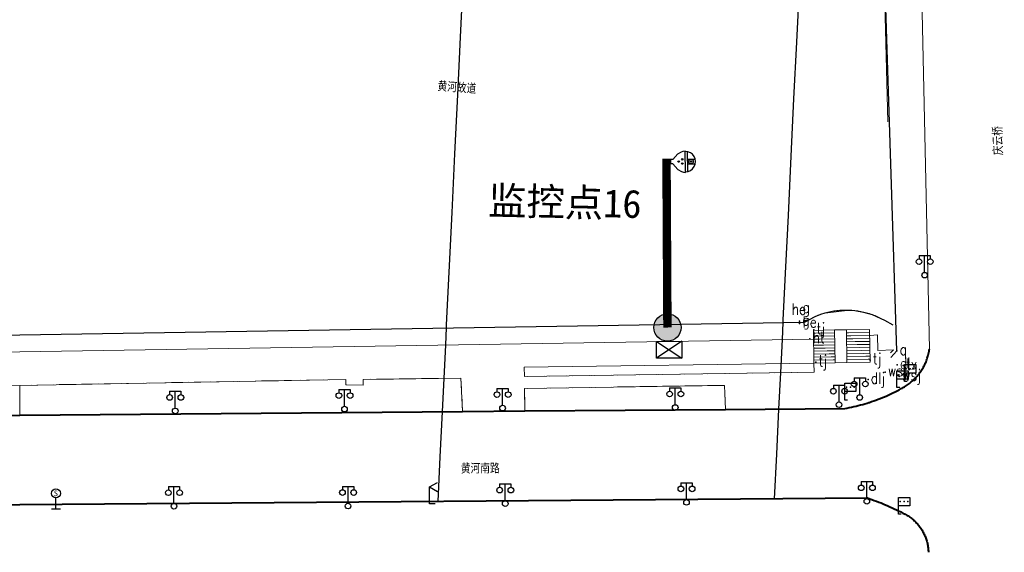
# Model space of a CAD drawing. Extents: x 39527407 to 39530665, y 3786466 to 3790957.
# Tile 73 of 113: x 39528326 to 39528501, y 3790150 to 3790245. Entities that reach past the tile are written whole.
import ezdxf
from ezdxf.enums import TextEntityAlignment as Align

# ---------------------------------------------------------------- set-up
doc = ezdxf.new("R2010")
doc.units = 0
doc.header["$PDSIZE"] = 0.2
doc.linetypes.add('X0', pattern=[4, 3, -1])
doc.layers.get('0').update_dxf_attribs({"linetype": 'CONTINUOUS'})
for name, color, linetype in [('04-安保监控', 4, 'CONTINUOUS'), ('DLSS', 4, 'CONTINUOUS'), ('DMTZ', 3, 'CONTINUOUS'), ('JCDL_JMDD_F', 231, 'CONTINUOUS'), ('JCDL_JMDX_F', 231, 'CONTINUOUS'), ('JCDL_JTD_F', 100, 'CONTINUOUS'), ('JCDL_JTX_F', 100, 'CONTINUOUS'), ('JCDL_SXX_F', 5, 'CONTINUOUS'), ('JCDL_ZBM', 3, 'CONTINUOUS'), ('zdh', 7, 'CONTINUOUS'), ('断面线', 2, 'CONTINUOUS'), ('水面监控', 7, 'CONTINUOUS')]:
    doc.layers.add(name, color=color, linetype=linetype)
for name, color, linetype, lineweight in [('JCDL_JMDX', 1, 'CONTINUOUS', 0), ('JCDL_SXX', 5, 'CONTINUOUS', 0), ('JCDL_ZBX_F', 7, 'CONTINUOUS', 0), ('TEXTL_ZJ', 7, 'CONTINUOUS', 0)]:
    doc.layers.add(name, color=color, linetype=linetype, lineweight=lineweight)
doc.styles.add('HT', font='simhei.ttf')
doc.styles.add('HZ', font='rs', dxfattribs={"width": 0.8, "bigfont": 'hztxt'})
doc.styles.get("Standard").update_dxf_attribs({"font": 'txt', "width": 1.1})
doc.linetypes.add('10422', pattern='A,2,[150,AAA.SHX,S=1,R=0,X=0,Y=1],2,[177,AAA.SHX,S=1,R=0,X=0,Y=0.8],1e-09', length=4)
doc.linetypes.add('X19', pattern='A,4.5,[145,symbolx.shx,S=1,R=0,X=0,Y=1],4.5,-0.5,[146,symbolx.shx,S=1,R=0,X=0,Y=0],-0.5', length=10)
doc.linetypes.add('X65', pattern='A,1,[158,symbolx.shx,S=1,R=0,X=0,Y=0],2,[151,symbolx.shx,S=1,R=0,X=0,Y=3],2,[145,symbolx.shx,S=1,R=0,X=0,Y=0],0,[158,symbolx.shx,S=1,R=0,X=0,Y=0],2,[151,symbolx.shx,S=1,R=0,X=0,Y=3],2,[158,symbolx.shx,S=1,R=0,X=0,Y=0],0.5,-0.5,[146,symbolx.shx,S=1,R=0,X=0,Y=0],-0.5,0.5,[151,symbolx.shx,S=1,R=0,X=0,Y=3],1', length=12)

# ---------------------------------------------------------------- blocks, each defined once
blk = doc.blocks.new('4563000')
at = {"color": 0}
for p, q in [((0, 0), (0, 3)), ((1, 0), (0, 0))]:
    blk.add_line(p, q, dxfattribs=at)
at = {"color": 0, "linetype": 'Continuous', "flags": 128}
for points in [[(0, 3), (1.39, 3.8)], [(0, 3), (1.39, 2.2)]]:
    blk.add_lwpolyline(points, dxfattribs=at)
blk = doc.blocks.new('3816000')
at = {"color": 0}
blk.add_line((0, 0), (0, 2), dxfattribs=at)
at = {"color": 0, "flags": 128}
blk.add_lwpolyline([(0.8, 0), (-0.8, 0)], dxfattribs=at)
at = {"color": 0, "linetype": 'Continuous'}
blk.add_circle((0, 2.8), 0.8, dxfattribs=at)
at = {"color": 0, "insert": (0, 2.8), "char_height": 1, "attachment_point": 5}
blk.add_mtext('S', dxfattribs=at)
blk = doc.blocks.new('3521000')
at = {"color": 0}
for p, q in [((-1, 3.5), (1, 3.5)), ((0, 0.5), (0, 3.5))]:
    blk.add_line(p, q, dxfattribs=at)
at = {"color": 0, "linetype": 'Continuous', "flags": 128}
for points in [[(-1, 3.5), (-1, 2.9)], [(1, 3.5), (1, 2.9)]]:
    blk.add_lwpolyline(points, dxfattribs=at)
at = {"color": 0}
for centre in [(-1, 2.4), (1, 2.4), (0, 0)]:
    blk.add_circle(centre, 0.5, dxfattribs=at)
blk = doc.blocks.new('3812000')
at = {"color": 0, "linetype": 'Continuous'}
for p, q in [((0, 3), (2, 3)), ((0, 0), (0, 3)), ((2, 3), (2, 1.5)), ((2, 1.5), (0, 1.5)), ((0.5, 0), (0, 0))]:
    blk.add_line(p, q, dxfattribs=at)
for p in [(0.31, 2.28), (1.01, 2.28), (1.67, 2.27)]:
    blk.add_point(p, dxfattribs=at)
blk = doc.blocks.new('A$C645879D4')
at = {"layer": '04-安保监控'}
h = blk.add_hatch(color=256, dxfattribs=at)
edge = h.paths.add_edge_path()
edge.add_arc((404, 404), 404, 0, 360)
blk.add_circle((404, 404), 404, dxfattribs=at)
blk = doc.blocks.new('A$C2CD672AE')
at = {"layer": '04-安保监控', "color": 6}
for p, q in [((3.16, 8.38), (1.14, 6.57)), ((3.16, 8.38), (3.16, 9.15)), ((3.16, 9.15), (4.84, 9.15)), ((4.84, 8.38), (4.84, 9.15)), ((4.84, 8.38), (6.85, 6.57)), ((0.1, 4.53), (0, 3.79)), ((0, 3.79), (8, 3.79)), ((0.34, 5.24), (0.1, 4.53)), ((1.14, 6.57), (0.34, 5.24)), ((6.85, 6.57), (7.66, 5.24)), ((7.66, 5.24), (7.9, 4.53)), ((7.9, 4.53), (8, 3.79)), ((0.31, 2.95), (7.69, 2.95)), ((3.16, 2.95), (3.16, 0.09)), ((4.84, 2.95), (4.84, 0.09))]:
    blk.add_line(p, q, dxfattribs=at)
for centre, major_axis, start_param, end_param in [((4, 3.79), (2.68, 2.68), 2.356194, 5.497787), ((3.26, 4.93), (0.188, 0.188), 6.28318530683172, 12.5663706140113), ((4.02, 6.27), (0.188, 0.188), 3.141593, 9.424778), ((4.85, 4.94), (0.188, 0.188), 3.141593, 9.424778), ((4, 1.71), (0.595, 0.595), 5.497787, 11.780972), ((4, 1.71), (0.161, 0.161), 5.497787, 11.780972)]:
    blk.add_ellipse(centre, major_axis=major_axis, ratio=1, start_param=start_param, end_param=end_param, dxfattribs=at)
for points in [[(3.03, 5.07), (3.49, 5.07), (2.99, 4.93), (3.52, 4.93)], [(3.03, 4.8), (3.49, 4.8), (2.99, 4.93), (3.52, 4.93)], [(3.12, 5.16), (3.39, 5.16), (3.03, 5.07), (3.49, 5.07)], [(3.12, 4.7), (3.39, 4.7), (3.03, 4.8), (3.49, 4.8)], [(3.26, 5.2), (3.26, 5.2), (3.12, 5.16), (3.39, 5.16)], [(3.26, 4.67), (3.26, 4.67), (3.12, 4.7), (3.39, 4.7)], [(3.79, 6.4), (4.25, 6.4), (3.76, 6.27), (4.29, 6.27)], [(3.79, 6.13), (4.25, 6.14), (3.76, 6.27), (4.29, 6.27)], [(3.89, 6.5), (4.16, 6.5), (3.79, 6.4), (4.25, 6.4)], [(3.89, 6.04), (4.16, 6.04), (3.79, 6.13), (4.25, 6.14)], [(4.02, 6.53), (4.02, 6.53), (3.89, 6.5), (4.16, 6.5)], [(4.02, 6), (4.02, 6), (3.89, 6.04), (4.16, 6.04)], [(4.62, 5.07), (5.08, 5.07), (4.59, 4.94), (5.12, 4.94)], [(4.62, 4.8), (5.09, 4.81), (4.59, 4.94), (5.12, 4.94)], [(4.72, 5.17), (4.99, 5.17), (4.62, 5.07), (5.08, 5.07)], [(4.72, 4.71), (4.99, 4.71), (4.62, 4.8), (5.09, 4.81)], [(4.85, 5.2), (4.85, 5.2), (4.72, 5.17), (4.99, 5.17)], [(4.86, 4.67), (4.86, 4.67), (4.72, 4.71), (4.99, 4.71)]]:
    blk.add_solid(points, dxfattribs=at)
blk = doc.blocks.new('A$C30C14BCC')
at = {"layer": '04-安保监控', "color": 2}
for p, q in [((0, 600), (400, 0)), ((0, 0), (400, 600))]:
    blk.add_line(p, q, dxfattribs=at)
at = {"layer": '04-安保监控', "color": 2, "ltscale": 12}
blk.add_lwpolyline([(0, 600), (400, 600), (400, 0), (0, 0)], close=True, dxfattribs=at)

msp = doc.modelspace()

# ---------------------------------------------------------------- linework, layer by layer
at = {"layer": 'DLSS', "linetype": 'Continuous'}
for q in [(39528479.71847, 3790262.86141, -38.58), (39528481.13456, 3790184.69678, -38.58)]:
    msp.add_line((39528482.22847, 3790185.86441, -38.58), q, dxfattribs=at)
at = {"layer": 'DLSS', "linetype": 'Continuous', "lineweight": 40}
for p, q in [((39528326.23647, 3790158.50795, -38.58), (39528476.98246, 3790159.69241, -38.58)), ((39528476.98246, 3790159.69241, -38.58), (39528477.38996, 3790159.55656, -38.58)), ((39528477.38996, 3790159.55656, -38.58), (39528477.79588, 3790159.41607, -38.58)), ((39528477.79588, 3790159.41607, -38.58), (39528478.2003, 3790159.27132, -38.58)), ((39528478.2003, 3790159.27132, -38.58), (39528478.60317, 3790159.12232, -38.58)), ((39528478.60317, 3790159.12232, -38.58), (39528479.00446, 3790158.9691, -38.58)), ((39528479.00446, 3790158.9691, -38.58), (39528479.40412, 3790158.81166, -38.58)), ((39528479.40412, 3790158.81166, -38.58), (39528479.80209, 3790158.65003, -38.58)), ((39528479.80209, 3790158.65003, -38.58), (39528480.03346, 3790158.5534, -38.58)), ((39528480.03346, 3790158.5534, -38.58), (39528480.19835, 3790158.48422, -38.58)), ((39528480.19835, 3790158.48422, -38.58), (39528480.59283, 3790158.31426, -38.58)), ((39528480.59283, 3790158.31426, -38.58), (39528480.98551, 3790158.14016, -38.58)), ((39528480.98551, 3790158.14016, -38.58), (39528481.37634, 3790157.96193, -38.58)), ((39528481.37634, 3790157.96193, -38.58), (39528481.76527, 3790157.77961, -38.58)), ((39528481.76527, 3790157.77961, -38.58), (39528482.15226, 3790157.59321, -38.58)), ((39528482.15226, 3790157.59321, -38.58), (39528482.53727, 3790157.40275, -38.58)), ((39528482.53727, 3790157.40275, -38.58), (39528482.92026, 3790157.20825, -38.58)), ((39528482.92026, 3790157.20825, -38.58), (39528483.30118, 3790157.00973, -38.58)), ((39528483.30118, 3790157.00973, -38.58), (39528483.67999, 3790156.80722, -38.58)), ((39528483.67999, 3790156.80722, -38.58), (39528484.05647, 3790156.6004, -38.58)), ((39528484.05647, 3790156.6004, -38.58), (39528484.22499, 3790156.497, -38.58)), ((39528484.22499, 3790156.497, -38.58), (39528484.3906, 3790156.38899, -38.58)), ((39528484.3906, 3790156.38899, -38.58), (39528484.55341, 3790156.27679, -38.58)), ((39528484.55341, 3790156.27679, -38.58), (39528484.7133, 3790156.16047, -38.58)), ((39528484.7133, 3790156.16047, -38.58), (39528484.87017, 3790156.04012, -38.58)), ((39528484.87017, 3790156.04012, -38.58), (39528485.02392, 3790155.91581, -38.58)), ((39528485.02392, 3790155.91581, -38.58), (39528485.17446, 3790155.78762, -38.58)), ((39528485.17446, 3790155.78762, -38.58), (39528485.32168, 3790155.65564, -38.58)), ((39528485.32168, 3790155.65564, -38.58), (39528485.46549, 3790155.51994, -38.58)), ((39528485.46549, 3790155.51994, -38.58), (39528485.60579, 3790155.38063, -38.58)), ((39528485.60579, 3790155.38063, -38.58), (39528485.7425, 3790155.23778, -38.58)), ((39528485.7425, 3790155.23778, -38.58), (39528485.87552, 3790155.0915, -38.58)), ((39528485.87552, 3790155.0915, -38.58), (39528486.00477, 3790154.94187, -38.58)), ((39528486.00477, 3790154.94187, -38.58), (39528486.13016, 3790154.789, -38.58)), ((39528486.13016, 3790154.789, -38.58), (39528486.25162, 3790154.63298, -38.58)), ((39528486.25162, 3790154.63298, -38.58), (39528486.36906, 3790154.47391, -38.58)), ((39528486.36906, 3790154.47391, -38.58), (39528486.48241, 3790154.31191, -38.58)), ((39528486.48241, 3790154.31191, -38.58), (39528486.59159, 3790154.14706, -38.58)), ((39528486.59159, 3790154.14706, -38.58), (39528486.69653, 3790153.97949, -38.58)), ((39528486.69653, 3790153.97949, -38.58), (39528486.75947, 3790153.8734, -38.58)), ((39528486.75947, 3790153.8734, -38.58), (39528486.79718, 3790153.8093, -38.58)), ((39528486.79718, 3790153.8093, -38.58), (39528486.89345, 3790153.6366, -38.58)), ((39528486.89345, 3790153.6366, -38.58), (39528486.98528, 3790153.4615, -38.58)), ((39528486.98528, 3790153.4615, -38.58), (39528487.07262, 3790153.28412, -38.58)), ((39528487.07262, 3790153.28412, -38.58), (39528487.15542, 3790153.10456, -38.58)), ((39528487.15542, 3790153.10456, -38.58), (39528487.23361, 3790152.92296, -38.58)), ((39528487.23361, 3790152.92296, -38.58), (39528487.30715, 3790152.73942, -38.58)), ((39528487.30715, 3790152.73942, -38.58), (39528487.37598, 3790152.55407, -38.58)), ((39528487.37598, 3790152.55407, -38.58), (39528487.44007, 3790152.36702, -38.58)), ((39528487.44007, 3790152.36702, -38.58), (39528487.49937, 3790152.1784, -38.58)), ((39528487.49937, 3790152.1784, -38.58), (39528487.55384, 3790151.98833, -38.58)), ((39528487.55384, 3790151.98833, -38.58), (39528487.60345, 3790151.79694, -38.58)), ((39528487.60345, 3790151.79694, -38.58), (39528487.64817, 3790151.60434, -38.58)), ((39528487.64817, 3790151.60434, -38.58), (39528487.68796, 3790151.41066, -38.58)), ((39528487.68796, 3790151.41066, -38.58), (39528487.72281, 3790151.21604, -38.58)), ((39528487.72281, 3790151.21604, -38.58), (39528487.75268, 3790151.02058, -38.58)), ((39528487.75268, 3790151.02058, -38.58), (39528487.77756, 3790150.82444, -38.58)), ((39528487.77756, 3790150.82444, -38.58), (39528487.79743, 3790150.62771, -38.58)), ((39528487.79743, 3790150.62771, -38.58), (39528487.81228, 3790150.43055, -38.58)), ((39528487.81228, 3790150.43055, -38.58), (39528487.82211, 3790150.23307, -38.58)), ((39528487.82211, 3790150.23307, -38.58), (39528487.82647, 3790150.03541, -38.58))]:
    msp.add_line(p, q, dxfattribs=at)
at = {"layer": 'DLSS', "linetype": 'X19', "lineweight": 0, "elevation": -38.58}
msp.add_lwpolyline([(39528486.47084, 3790257.00341), (39528488.01993, 3790186.19639)], dxfattribs=at)
at = {"layer": 'DLSS', "linetype": 'Continuous', "lineweight": 40, "elevation": -38.58}
for points in [[(39528076.23647, 3790186.44819), (39528080.64646, 3790186.16441), (39528133.47846, 3790182.95641), (39528151.18947, 3790181.80141), (39528189.82147, 3790179.47441), (39528202.30547, 3790178.70441), (39528256.17546, 3790175.47641), (39528266.21547, 3790175.0434), (39528266.47972, 3790175.03271), (39528276.78347, 3790174.57741), (39528295.43146, 3790174.35241), (39528314.72347, 3790174.36041), (39528326.23647, 3790174.44792)], [(39528326.23647, 3790174.44792), (39528404.97847, 3790175.04641), (39528416.06247, 3790175.18041), (39528451.74247, 3790175.40341), (39528472.94546, 3790175.6114), (39528473.35051, 3790175.6845), (39528473.75452, 3790175.76317), (39528474.15749, 3790175.84697), (39528474.55936, 3790175.93589), (39528474.96007, 3790176.02991), (39528475.35956, 3790176.12901), (39528475.75775, 3790176.23319), (39528476.15458, 3790176.34243), (39528476.55, 3790176.4567), (39528476.94392, 3790176.57599), (39528477.25147, 3790176.6734), (39528477.3363, 3790176.70028), (39528477.72707, 3790176.82955), (39528478.11616, 3790176.96378), (39528478.50351, 3790177.10295), (39528478.88907, 3790177.24703), (39528479.27276, 3790177.396), (39528479.65452, 3790177.54984), (39528480.0343, 3790177.70852), (39528480.41202, 3790177.87201), (39528480.78764, 3790178.0403), (39528481.16109, 3790178.21335), (39528481.53231, 3790178.39113), (39528481.90123, 3790178.57362), (39528482.26781, 3790178.76078), (39528482.63198, 3790178.9526), (39528482.99347, 3790179.14941), (39528483.18378, 3790179.24798), (39528483.37158, 3790179.35127), (39528483.55696, 3790179.45884), (39528483.73982, 3790179.57065), (39528483.92005, 3790179.68664), (39528484.09758, 3790179.80674), (39528484.27229, 3790179.93089), (39528484.4441, 3790180.05902), (39528484.61293, 3790180.19107), (39528484.77867, 3790180.32696), (39528484.94124, 3790180.46664), (39528485.10056, 3790180.61001), (39528485.25654, 3790180.757), (39528485.4091, 3790180.90755), (39528485.55816, 3790181.06156), (39528485.70363, 3790181.21896), (39528485.84545, 3790181.37966), (39528485.98354, 3790181.54359), (39528486.11782, 3790181.71064), (39528486.24822, 3790181.88073), (39528486.33147, 3790181.99441), (39528486.37468, 3790182.05378), (39528486.49713, 3790182.22969), (39528486.6155, 3790182.40837), (39528486.72973, 3790182.58973), (39528486.83976, 3790182.77366), (39528486.94553, 3790182.96008), (39528487.04699, 3790183.14887), (39528487.14408, 3790183.33995), (39528487.23675, 3790183.53321), (39528487.32495, 3790183.72855), (39528487.40864, 3790183.92587), (39528487.48777, 3790184.12506), (39528487.5623, 3790184.32602), (39528487.63219, 3790184.52864), (39528487.6974, 3790184.73281), (39528487.75789, 3790184.93842), (39528487.81365, 3790185.14537), (39528487.86463, 3790185.35355), (39528487.91082, 3790185.56285), (39528487.95217, 3790185.77315), (39528487.98869, 3790185.98435), (39528488.01993, 3790186.19639)], [(39528321.96747, 3790158.47441), (39528326.23647, 3790158.50795)]]:
    msp.add_lwpolyline(points, dxfattribs=at)
at = {"layer": 'DMTZ', "linetype": '10422', "flags": 128}
msp.add_lwpolyline([(39528202.18499, 3790193.84305), (39528277.34746, 3790189.32841), (39528277.56083, 3790190.37732), (39528277.80367, 3790191.04888), (39528278.41028, 3790192.13982), (39528279.09752, 3790192.9605), (39528280.06498, 3790193.74926), (39528281.00727, 3790194.25711), (39528281.33946, 3790194.38841), (39528302.29065, 3790194.11295), (39528303.39149, 3790193.97535), (39528304.88966, 3790193.33821), (39528306.0608, 3790192.48691), (39528306.91771, 3790191.55304), (39528307.66539, 3790190.31318), (39528308.20463, 3790188.58758), (39528308.23247, 3790188.40841), (39528326.23647, 3790188.70079), (39528465.80847, 3790190.96741), (39528467.69222, 3790191.96904), (39528468.68664, 3790192.35739), (39528469.45055, 3790192.59751), (39528473.40704, 3790193.11592), (39528474.73863, 3790193.03146), (39528476.31645, 3790192.76088), (39528477.85226, 3790192.30923), (39528480.03216, 3790191.30623), (39528481.50779, 3790190.4561)], dxfattribs=at)
at = {"layer": 'JCDL_JMDX', "color": 6, "linetype": 'Continuous', "lineweight": 0, "elevation": -38.58}
for points in [[(39528471.15646, 3790189.57941), (39528471.25453, 3790183.74283), (39528467.48047, 3790183.67941), (39528467.39746, 3790189.49541), (39528471.15646, 3790189.57941)], [(39528467.39746, 3790189.49541), (39528467.48047, 3790183.67941)], [(39528467.74811, 3790188.97244), (39528467.40501, 3790188.96668)], [(39528471.16538, 3790189.04881), (39528467.74811, 3790188.97244)], [(39528471.15646, 3790189.57941), (39528471.25453, 3790183.74283)], [(39528471.15646, 3790189.57941), (39528471.25453, 3790183.74283), (39528473.34047, 3790183.7704), (39528473.24287, 3790189.57805), (39528471.15646, 3790189.57941)], [(39528477.381, 3790189.64758), (39528477.47846, 3790183.84742), (39528473.34047, 3790183.7704), (39528473.24287, 3790189.57805), (39528477.381, 3790189.64758)], [(39528473.24287, 3790189.57805), (39528473.34047, 3790183.7704)], [(39528473.62793, 3790189.05708), (39528473.25175, 3790189.05008)], [(39528477.38986, 3790189.1203), (39528473.62793, 3790189.05708)], [(39528477.39872, 3790188.59301), (39528474.01298, 3790188.53612)], [(39528477.381, 3790189.64758), (39528477.47846, 3790183.84742)], [(39528468.09875, 3790188.44948), (39528467.41256, 3790188.43795)], [(39528468.44939, 3790187.92652), (39528467.4201, 3790187.90923)], [(39528468.80003, 3790187.40356), (39528467.42765, 3790187.3805)], [(39528469.15068, 3790186.8806), (39528467.4352, 3790186.85177)], [(39528471.17429, 3790188.51821), (39528468.09875, 3790188.44948)], [(39528471.18321, 3790187.98761), (39528468.44939, 3790187.92652)], [(39528471.19212, 3790187.45702), (39528468.80003, 3790187.40356)], [(39528471.20104, 3790186.92642), (39528469.15068, 3790186.8806)], [(39528474.01298, 3790188.53612), (39528473.26062, 3790188.52211)], [(39528474.39803, 3790188.01515), (39528473.26949, 3790187.99414)], [(39528474.78309, 3790187.49418), (39528473.27836, 3790187.46618)], [(39528475.16814, 3790186.97322), (39528473.28724, 3790186.93821)], [(39528477.40758, 3790188.06572), (39528474.39803, 3790188.01515)], [(39528477.41644, 3790187.53843), (39528474.78309, 3790187.49418)], [(39528477.4253, 3790187.01114), (39528475.16814, 3790186.97322)], [(39528469.50132, 3790186.35764), (39528467.44274, 3790186.32305)], [(39528469.85196, 3790185.83468), (39528467.45029, 3790185.79432)], [(39528470.2026, 3790185.31172), (39528467.45783, 3790185.26559)], [(39528471.20996, 3790186.39582), (39528469.50132, 3790186.35764)], [(39528471.21887, 3790185.86522), (39528469.85196, 3790185.83468)], [(39528471.22779, 3790185.33462), (39528470.2026, 3790185.31172)], [(39528475.55319, 3790186.45225), (39528473.29611, 3790186.41024)], [(39528475.93825, 3790185.93128), (39528473.30498, 3790185.88228)], [(39528476.3233, 3790185.41032), (39528473.31385, 3790185.35431)], [(39528477.43416, 3790186.48386), (39528475.55319, 3790186.45225)], [(39528477.44302, 3790185.95657), (39528475.93825, 3790185.93128)], [(39528477.45188, 3790185.42928), (39528476.3233, 3790185.41032)], [(39528470.55325, 3790184.78875), (39528467.46538, 3790184.73687)], [(39528470.90389, 3790184.26579), (39528467.47293, 3790184.20814)], [(39528471.25453, 3790183.74283), (39528467.48047, 3790183.67941)], [(39528471.2367, 3790184.80403), (39528470.55325, 3790184.78875)], [(39528471.24562, 3790184.27343), (39528470.90389, 3790184.26579)], [(39528476.70835, 3790184.88935), (39528473.32273, 3790184.82634)], [(39528477.09341, 3790184.36838), (39528473.3316, 3790184.29837)], [(39528477.47846, 3790183.84742), (39528473.34047, 3790183.7704)], [(39528477.46074, 3790184.90199), (39528476.70835, 3790184.88935)], [(39528477.4696, 3790184.3747), (39528477.09341, 3790184.36838)]]:
    msp.add_lwpolyline(points, dxfattribs=at)
at = {"layer": 'JCDL_JMDX', "color": 6, "linetype": 'X19', "lineweight": 0, "elevation": -38.58}
msp.add_lwpolyline([(39528478.76246, 3790188.70542), (39528478.84147, 3790185.91842), (39528481.61646, 3790186.0584)], dxfattribs=at)
at = {"layer": 'JCDL_JMDX_F', "linetype": 'Continuous', "lineweight": 0, "elevation": -38.58}
msp.add_lwpolyline([(39528481.61646, 3790186.0584), (39528481.06492, 3790185.47891)], dxfattribs=at)
at = {"layer": 'JCDL_JTX_F', "linetype": 'Continuous', "lineweight": 0, "elevation": -38.58}
msp.add_lwpolyline([(39528480.59945, 3790226.56677), (39528479.86066, 3790257.00341)], dxfattribs=at)
at = {"layer": 'JCDL_SXX', "linetype": 'X65', "lineweight": 0, "elevation": -38.58}
for points in [[(39528326.23647, 3790188.70079), (39528465.80847, 3790190.96741), (39528466.03494, 3790191.10873), (39528466.26433, 3790191.24527), (39528466.49633, 3790191.37735), (39528466.73083, 3790191.5049), (39528466.96776, 3790191.6279), (39528467.20703, 3790191.74628), (39528467.44855, 3790191.86001), (39528467.69222, 3790191.96904), (39528467.93796, 3790192.07333), (39528468.18567, 3790192.17284), (39528468.43527, 3790192.26754), (39528468.68664, 3790192.35739), (39528468.93972, 3790192.44236), (39528469.19438, 3790192.52241), (39528469.45055, 3790192.59751), (39528469.70813, 3790192.66764), (39528469.96702, 3790192.73277), (39528470.22712, 3790192.79287), (39528470.48833, 3790192.84793), (39528470.75056, 3790192.89792), (39528471.01371, 3790192.94283), (39528471.27768, 3790192.98263), (39528471.54237, 3790193.01731), (39528471.80769, 3790193.04686), (39528472.07352, 3790193.07127), (39528472.18347, 3790193.07941), (39528472.33978, 3790193.09052), (39528472.60636, 3790193.10462), (39528472.87316, 3790193.11355), (39528473.14009, 3790193.11732), (39528473.40704, 3790193.11592), (39528473.67391, 3790193.10935), (39528473.94061, 3790193.09761), (39528474.20703, 3790193.08071), (39528474.47307, 3790193.05866), (39528474.73863, 3790193.03146), (39528475.00362, 3790192.99912), (39528475.26793, 3790192.96166), (39528475.53147, 3790192.91909), (39528475.79413, 3790192.87142), (39528476.05582, 3790192.81868), (39528476.31645, 3790192.76088), (39528476.5759, 3790192.69805), (39528476.83409, 3790192.6302), (39528477.09091, 3790192.55737), (39528477.34628, 3790192.47958), (39528477.60009, 3790192.39685), (39528477.85226, 3790192.30923), (39528478.10268, 3790192.21675), (39528478.35126, 3790192.11943), (39528478.59791, 3790192.01732), (39528478.84254, 3790191.91045), (39528479.08506, 3790191.79887), (39528479.32537, 3790191.68261), (39528479.56338, 3790191.56172), (39528479.799, 3790191.43624), (39528480.03216, 3790191.30623), (39528480.26275, 3790191.17172), (39528480.49047, 3790191.03242), (39528481.50779, 3790190.4561)], [(39528308.23247, 3790188.40841), (39528326.23647, 3790188.70079)]]:
    msp.add_lwpolyline(points, dxfattribs=at)
at = {"layer": 'JCDL_SXX', "linetype": 'Continuous', "lineweight": 0, "elevation": -38.58}
for points in [[(39528477.46146, 3790188.58942), (39528478.76246, 3790188.70542)], [(39528326.23647, 3790185.67004), (39528467.44246, 3790187.95841)], [(39528308.57834, 3790185.38388), (39528326.23647, 3790185.67004)]]:
    msp.add_lwpolyline(points, dxfattribs=at)
at = {"layer": 'JCDL_SXX_F', "linetype": 'Continuous', "lineweight": 0, "elevation": -38.58}
for points in [[(39528477.46146, 3790188.58942), (39528478.76246, 3790188.70542)], [(39528326.23647, 3790185.67004), (39528467.44246, 3790187.95841)], [(39528308.57834, 3790185.38388), (39528326.23647, 3790185.67004)]]:
    msp.add_lwpolyline(points, dxfattribs=at)
at = {"layer": 'JCDL_ZBM', "linetype": 'Continuous', "lineweight": 0, "elevation": -38.58}
for points in [[(39528473.34047, 3790183.7704), (39528471.25453, 3790183.74283), (39528471.15646, 3790189.57941), (39528473.24287, 3790189.57805), (39528473.34047, 3790183.7704)], [(39528467.48047, 3790183.67941), (39528467.50439, 3790182.07605), (39528415.97776, 3790181.30748), (39528415.95175, 3790182.96534), (39528467.48047, 3790183.67941)], [(39528404.70147, 3790181.00141), (39528404.97847, 3790175.04641), (39528326.23647, 3790174.44791), (39528326.23647, 3790179.71606), (39528384.24947, 3790180.76941), (39528384.21747, 3790179.81041), (39528387.32547, 3790179.76941), (39528387.29947, 3790180.77642), (39528404.70147, 3790181.00141)], [(39528326.23647, 3790174.44791), (39528315.58169, 3790174.36693), (39528315.57146, 3790179.52241), (39528326.23647, 3790179.71606), (39528326.23647, 3790174.44791)], [(39528451.74247, 3790175.40341), (39528416.06247, 3790175.18041), (39528416.00947, 3790179.18241), (39528451.54447, 3790179.7124), (39528451.74247, 3790175.40341)]]:
    msp.add_lwpolyline(points, dxfattribs=at)
at = {"layer": 'JCDL_ZBX_F', "color": 114, "linetype": 'X0', "lineweight": 0, "true_color": 0x009944, "elevation": -38.58}
for points in [[(39528467.48047, 3790183.67941), (39528467.50439, 3790182.07605), (39528415.97776, 3790181.30748), (39528415.95175, 3790182.96534)], [(39528404.97847, 3790175.04641), (39528404.70147, 3790181.00141), (39528387.29947, 3790180.77642), (39528387.32547, 3790179.76941), (39528384.21747, 3790179.81041), (39528384.24947, 3790180.76941), (39528326.23647, 3790179.71988)], [(39528326.23647, 3790179.71988), (39528315.54247, 3790179.52641), (39528315.58169, 3790174.36693)], [(39528451.74247, 3790175.40341), (39528451.54447, 3790179.7124), (39528416.00947, 3790179.18241), (39528416.06247, 3790175.18041)]]:
    msp.add_lwpolyline(points, dxfattribs=at)
at = {"layer": 'zdh'}
for p in [(39528464.91547, 3790191.10841, -2.838), (39528464.93847, 3790190.73841, -2.081), (39528467.45347, 3790189.57041, -2.088), (39528466.75947, 3790187.98241, -2.095), (39528482.22847, 3790185.86441, 0.649), (39528467.80447, 3790183.85141, 0.761), (39528477.45147, 3790184.22041, 0.66), (39528482.27547, 3790183.39641, 0.679), (39528480.12547, 3790182.09341, 0.474), (39528483.35547, 3790183.23741, 0.525), (39528477.09247, 3790180.73941, 0.558), (39528482.66047, 3790181.28441, 0.425)]:
    msp.add_point(p, dxfattribs=at)
at = {"layer": '断面线', "color": 1, "elevation": -38.58, "flags": 128}
for points in [[(39528400.64275, 3790159.09259), (39528401.02612, 3790167.01614), (39528401.41335, 3790175.01931), (39528401.98807, 3790186.89766), (39528402.13495, 3790189.93337), (39528402.16132, 3790190.47828), (39528402.61547, 3790199.86466), (39528403.12684, 3790210.43365), (39528403.63176, 3790220.86944), (39528404.13991, 3790231.37187), (39528404.63566, 3790241.61798), (39528405.1098, 3790251.41758), (39528405.52, 3790259.8955), (39528405.74797, 3790264.60727), (39528405.76647, 3790264.98963), (39528405.91444, 3790268.04793), (39528406.15662, 3790273.05326), (39528406.19064, 3790273.75646), (39528406.53202, 3790280.81203), (39528406.60923, 3790282.4078), (39528406.9919, 3790290.31687)], [(39528460.48982, 3790159.56283), (39528460.8735, 3790167.4926), (39528461.26077, 3790175.49678), (39528461.57482, 3790181.9876), (39528461.85934, 3790187.86793), (39528462.00632, 3790190.90567), (39528462.02759, 3790191.34539), (39528462.48599, 3790200.81968), (39528462.92641, 3790209.92225), (39528463.4382, 3790220.49992), (39528463.93135, 3790230.69221), (39528464.4169, 3790240.72759), (39528464.94061, 3790251.55173), (39528465.31828, 3790259.35733), (39528465.32981, 3790259.59562), (39528465.57914, 3790264.74878), (39528465.76911, 3790268.67503), (39528466.11212, 3790275.76451), (39528466.40588, 3790281.83585)]]:
    msp.add_lwpolyline(points, dxfattribs=at)
at = {"layer": '水面监控', "color": 6, "const_width": 1.5, "elevation": -38.58}
msp.add_lwpolyline([(39528441.25909, 3790220.00745), (39528441.42361, 3790190.0079)], dxfattribs=at)

# ---------------------------------------------------------------- block references
at = {"layer": 'JCDL_JMDD_F'}
for name, p in [('3521000', (39528487.16847, 3790199.31341, -38.58)), ('3812000', (39528483.57146, 3790180.40741, -38.58)), ('3812000', (39528482.24147, 3790179.3124, -38.58)), ('3812000', (39528472.94946, 3790177.10041, -38.58)), ('3521000', (39528475.62147, 3790177.56342, -38.58)), ('3521000', (39528353.89947, 3790175.16941, -38.58)), ('3521000', (39528383.99946, 3790175.49541, -38.58)), ('3521000', (39528412.10947, 3790175.6714, -38.58)), ('3521000', (39528442.81547, 3790175.78441, -38.58)), ('3521000', (39528471.94047, 3790176.28341, -38.58)), ('3521000', (39528444.81446, 3790158.91341, -38.58)), ('3521000', (39528476.88746, 3790159.0994, -38.58)), ('3521000', (39528353.67646, 3790158.2284, -38.58)), ('3521000', (39528384.63146, 3790158.25741, -38.58)), ('3521000', (39528412.58446, 3790158.6884, -38.58)), ('3812000', (39528482.51146, 3790156.80341, -38.58))]:
    msp.add_blockref(name, p, dxfattribs=at)
at = {"layer": 'JCDL_JTD_F'}
msp.add_blockref('4563000', (39528399.14047, 3790158.6564, -38.58), dxfattribs=at)
at = {"layer": 'JCDL_JTD_F', "color": 250}
msp.add_blockref('3816000', (39528332.66929, 3790157.70847, -38.58), dxfattribs=at)
at = {"layer": '水面监控', "color": 6}
for name, p, xscale, yscale, zscale, rotation in [('A$C2CD672AE', (39528446.44395, 3790217.59961, -38.58), 0.4799999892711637, 0.4800000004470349, 0.4800000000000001, 90.31421588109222), ('A$C645879D4', (39528443.83243, 3790192.44329, -38.58), 0.005999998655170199, 0.005999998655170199, 0.006, 180.3142158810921), ('A$C30C14BCC', (39528439.46614, 3790187.52915, -38.58), 0.007499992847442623, 0.007499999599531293, 0.0075, 270.3142158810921)]:
    msp.add_blockref(name, p, dxfattribs=dict(at, xscale=xscale, yscale=yscale, zscale=zscale, rotation=rotation))

# ---------------------------------------------------------------- texts
at = {"layer": 'TEXTL_ZJ', "style": 'HZ', "width": 0.8}
for s, rotation, p in [('黄河故道', -4.5001172, (39528400.43384, 3790231.53532, -38.58)), ('庆云桥', 91.4803764, (39528501.70735, 3790220.67915, -38.58)), ('黄河南路', 0.4792898, (39528404.69406, 3790163.47977, -38.58))]:
    msp.add_text(s, height=1.8, rotation=rotation, dxfattribs=at).set_placement(p, align=Align.BOTTOM_LEFT)
at = {"layer": 'zdh', "linetype": 'Continuous', "style": 'HZ', "width": 0.8}
for s, p in [('he', (39528463.53151, 3790192.26929, -1.931)), ('g', (39528465.4627, 3790192.60572, -2.688))]:
    msp.add_text(s, height=2, dxfattribs=at).set_placement(p)
at = {"layer": 'zdh', "style": 'HZ', "width": 0.8}
for s, p in [('he', (39528465.43847, 3790189.98841, -2.081)), ('g', (39528465.41547, 3790190.35841, -2.838)), ('tj', (39528467.95347, 3790188.82041, -2.088)), ('ht', (39528467.25947, 3790187.23241, -2.095)), ('tj', (39528468.30447, 3790183.10141, 0.761)), ('tj', (39528477.95147, 3790183.47041, 0.66)), ('q', (39528482.72847, 3790185.11441, 0.649)), ('wsj', (39528480.62547, 3790181.34341, 0.474)), ('dl', (39528482.77547, 3790182.64641, 0.679)), ('tx', (39528483.85547, 3790182.48741, 0.525)), ('dlj', (39528477.59247, 3790179.98941, 0.558)), ('wsj', (39528483.16047, 3790180.53441, 0.425))]:
    msp.add_text(s, height=2, dxfattribs=at).set_placement(p)
at = {"layer": '水面监控', "color": 9, "linetype": 'Continuous', "lineweight": 30, "insert": (39528409.61568, 3790215.10804, -38.58), "char_height": 20, "attachment_point": 1, "rotation": 358.6569873, "style": 'HT'}
msp.add_mtext_dynamic_manual_height_columns('{\\fSimSun|b0|i0|c134|p2;\\H0.25x;\\C0;监控点16}', width=50.3163026, gutter_width=1, heights=[0], dxfattribs=at)

doc.saveas('drawing.dxf')
